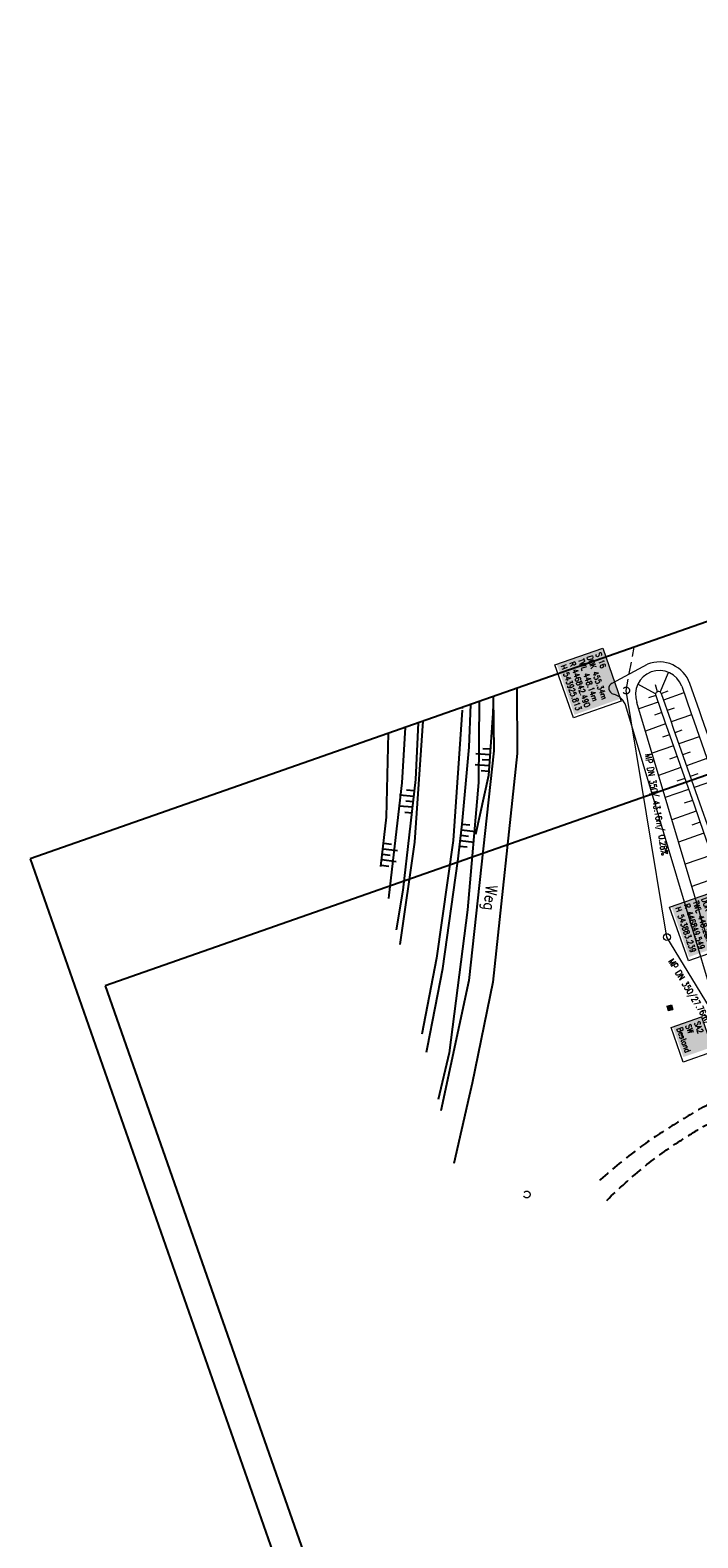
# Model space of a CAD drawing. Extents: x 446740 to 447511, y 442825 to 444215.
# Tile 35 of 94: x 446740 to 446855, y 443779 to 444039. Entities that reach past the tile are written whole.
import ezdxf

# ---------------------------------------------------------------- set-up
doc = ezdxf.new("R2010")
doc.units = 0
doc.header["$LTSCALE"] = 2
doc.header["$MEASUREMENT"] = 0
doc.linetypes.add('AUSGEZOGEN', pattern=[0])
doc.linetypes.add('GESTRICH-X2', pattern=[1.5, 1, -0.5])
doc.layers.get('0').update_dxf_attribs({"linetype": 'AUSGEZOGEN'})
for name, color, linetype in [('Beschriftung', 7, 'CONTINUOUS'), ('DB-Bestand', 8, 'CONTINUOUS'), ('FBRTOP', 250, 'AUSGEZOGEN'), ('GLOBAL', 7, 'CONTINUOUS'), ('Hintergrund', 7, 'CONTINUOUS'), ('Hintergrundplan', 7, 'CONTINUOUS'), ('KANAL', 7, 'GESTRICH-X2'), ('Planeinteilung', 250, 'CONTINUOUS'), ('RAHMEN', 7, 'AUSGEZOGEN'), ('STRASSE', 250, 'AUSGEZOGEN'), ('WEG', 250, 'GESTRICH-X2')]:
    doc.layers.add(name, color=color, linetype=linetype)
doc.styles.add('6', font='txt_____.ttf', dxfattribs={"width": 0.8, "height": 1})
doc.styles.add('8', font='txt_____.ttf', dxfattribs={"width": 0.8, "height": 1})
doc.styles.add('ROMANS', font='romans.shx', dxfattribs={"width": 0.8})

# ---------------------------------------------------------------- blocks, each defined once
blk = doc.blocks.new('PRIM_AC1_18')
at = {"layer": 'DB-Bestand', "color": 253, "linetype": 'Continuous'}
for points in [[(501.38, 25.07), (501.85, 26.3)], [(502.31, 24.71), (503.19, 27.01)], [(504.07, 24.03), (504.96, 26.33)], [(503.19, 24.37), (503.66, 25.6)], [(504.96, 23.69), (505.43, 24.92)]]:
    blk.add_lwpolyline(points, dxfattribs=at)
blk = doc.blocks.new('PRIM_AC1_19')
at = {"layer": 'DB-Bestand', "color": 253, "linetype": 'Continuous'}
for points in [[(493.88, 32.31), (493.46, 31.06)], [(494.78, 32.01), (494, 29.67)], [(495.67, 31.71), (495.26, 30.46)], [(496.57, 31.41), (495.79, 29.07)], [(497.52, 31.09), (497.1, 29.84)]]:
    blk.add_lwpolyline(points, dxfattribs=at)
blk = doc.blocks.new('PRIM_AC1_20')
at = {"layer": 'DB-Bestand', "color": 253, "linetype": 'Continuous'}
for points in [[(501.43, 38.97), (501.89, 40.2)], [(502.36, 38.61), (503.23, 40.92)], [(503.24, 38.28), (503.71, 39.51)], [(504.13, 37.94), (505, 40.25)], [(505.01, 37.61), (505.48, 38.84)]]:
    blk.add_lwpolyline(points, dxfattribs=at)
blk = doc.blocks.new('PRIM_AC1_21')
at = {"layer": 'DB-Bestand', "color": 253, "linetype": 'Continuous'}
for points in [[(490.07, 46.8), (489.67, 45.54)], [(490.98, 46.51), (490.23, 44.16)], [(491.88, 46.23), (491.48, 44.97)], [(492.78, 45.94), (492.03, 43.59)], [(493.73, 45.64), (493.33, 44.38)]]:
    blk.add_lwpolyline(points, dxfattribs=at)
blk = doc.blocks.new('1135420')
for p, q in [((0, 297), (0, 0)), ((0, 0), (1135, 0))]:
    blk.add_line(p, q)
at = {"layer": 'RAHMEN'}
for p, q in [((25, 415), (25, 5)), ((25, 5), (950, 5))]:
    blk.add_line(p, q, dxfattribs=at)
blk = doc.blocks.new('Schacht')
at = {"color": 18, "lineweight": 9, "true_color": 0x000000}
blk.add_circle((0, 0), 0.779, dxfattribs=at)
blk = doc.blocks.new('SK-quadrat Rand')
at = {"color": 18, "lineweight": 9, "true_color": 0x000000}
for p, q in [((-0.4, 0.8), (-0.4, 0)), ((-0.4, 0.8), (0.4, 0.8)), ((-0.4, 0), (0.4, 0)), ((-0.2, 0.8), (-0.2, 0)), ((0, 0.8), (0, 0)), ((0.2, 0.8), (0.2, 0)), ((0.4, 0.8), (0.4, 0))]:
    blk.add_line(p, q, dxfattribs=at)

msp = doc.modelspace()

# ---------------------------------------------------------------- linework, layer by layer
at = {"layer": 'Beschriftung', "color": 18, "lineweight": 9, "true_color": 0x000000}
msp.add_lwpolyline([(446838.81, 443932.57), (446842, 443923.43), (446833.75, 443920.55), (446830.56, 443929.69), (446838.81, 443932.57)], close=True, dxfattribs=at)
at = {"layer": 'DB-Bestand', "linetype": 'Continuous'}
for p, q in [((446819.88, 443924.21), (446819.98, 443914.83)), ((446823.96, 443925.64), (446824.05, 443914.39)), ((446814.52, 443921.87), (446812.97, 443899.37)), ((446814.51, 443922.33), (446814.51, 443922.15)), ((446815.97, 443922.84), (446815.66, 443915.45)), ((446817.44, 443923.36), (446817.36, 443909.39)), ((446819.89, 443922.89), (446819.8, 443921.34)), ((446804.69, 443918.89), (446804.08, 443909.33)), ((446807.75, 443919.96), (446806.3, 443899.08)), ((446806.91, 443919.67), (446806.44, 443909.91)), ((446819.8, 443921.34), (446819.08, 443910.56)), ((446801.75, 443917.86), (446801.39, 443903.4)), ((446815.66, 443915.45), (446814.49, 443902.16)), ((446819.98, 443914.83), (446815.69, 443875.16)), ((446824.05, 443914.39), (446819.83, 443874.87)), ((446804.08, 443909.33), (446801.86, 443889.9)), ((446806.44, 443909.91), (446804.26, 443890.75)), ((446817.36, 443909.39), (446815.44, 443887.36)), ((446819.08, 443910.56), (446816.81, 443900.39)), ((446801.39, 443903.4), (446800.39, 443894.88)), ((446814.49, 443902.16), (446813.74, 443895.71)), ((446806.3, 443899.08), (446803.73, 443881.39)), ((446812.97, 443899.37), (446810.11, 443879.02)), ((446811.2, 443877.27), (446813.8, 443895.76)), ((446804.26, 443890.75), (446803.1, 443883.92)), ((446801.86, 443889.9), (446801.77, 443889.32)), ((446815.44, 443887.36), (446812.27, 443862.68)), ((446810.11, 443879.02), (446807.57, 443865.88)), ((446808.54, 443863.64), (446811.2, 443877.27)), ((446815.69, 443875.16), (446810.84, 443852.63)), ((446819.83, 443874.87), (446816.24, 443857.46)), ((446808.34, 443862.77), (446808.54, 443863.64)), ((446812.27, 443862.68), (446810.35, 443854.63)), ((446816.24, 443857.46), (446815.74, 443855.17)), ((446815.74, 443855.17), (446813.09, 443843.54))]:
    msp.add_line(p, q, dxfattribs=at)
at = {"layer": 'FBRTOP', "color": 0, "const_width": 0.5}
msp.add_lwpolyline([(447118.97, 443523.41, 0), (447120.06, 443520.3, 0.000001), (447128.32, 443496.71, -0.000001), (447136.57, 443473.11)], format="xyb", dxfattribs=at)
at = {"layer": 'GLOBAL', "color": 92, "lineweight": 9, "true_color": 0x00b400}
for p, q in [((446849.91, 443882.67, 455.26), (446842.85, 443925.25, 455.34)), ((446864.3, 443858.93, 449.83), (446849.91, 443882.67, 455.26))]:
    msp.add_line(p, q, dxfattribs=at)
at = {"layer": 'GLOBAL', "color": 18, "lineweight": 9, "true_color": 0x000000}
for points in [[(446858.61, 443890.74), (446861.85, 443881.47), (446853.6, 443878.59), (446850.36, 443887.86), (446858.61, 443890.74)], [(446855.85, 443868.88), (446857.94, 443862.89), (446852.72, 443861.07), (446850.63, 443867.05), (446855.85, 443868.88)]]:
    msp.add_lwpolyline(points, close=True, dxfattribs=at)
at = {"layer": 'Hintergrund', "color": 254, "lineweight": 18, "true_color": 0xcccccc}
for p, q in [((446840.46, 443926.54), (446846.54, 443929.78)), ((446848.71, 443924.99), (446850.17, 443928.38)), ((446847.95, 443924.7), (446844.85, 443926.33)), ((446847.96, 443924.41), (446846.74, 443923.98)), ((446848.29, 443925.05), (446847.93, 443926.26)), ((446848.91, 443924.74), (446850.09, 443925.2)), ((446852.84, 443924.83), (446849.31, 443923.6)), ((446860.4, 443863.63), (446842.79, 443922.62)), ((446862.3, 443864.25), (446844.71, 443923.19)), ((446848.36, 443923.26), (446845.03, 443922.1)), ((446849, 443921.45), (446847.78, 443921.02)), ((446851.16, 443922.23), (446849.93, 443921.8)), ((446849.68, 443919.49), (446846.18, 443918.26)), ((446854.16, 443921.06), (446850.63, 443919.82)), ((446850.35, 443917.6), (446849.12, 443917.17)), ((446852.5, 443918.39), (446851.28, 443917.96)), ((446855.49, 443917.28), (446851.95, 443916.04)), ((446851.01, 443915.71), (446847.33, 443914.42)), ((446851.67, 443913.83), (446850.37, 443913.37)), ((446853.91, 443914.61), (446852.61, 443914.16)), ((446852.33, 443911.94), (446848.47, 443910.59)), ((446856.81, 443913.51), (446853.27, 443912.27)), ((446852.99, 443910.05), (446851.62, 443909.57)), ((446855.23, 443910.84), (446853.94, 443910.38)), ((446858.13, 443909.73), (446854.6, 443908.49)), ((446853.65, 443908.16), (446849.62, 443906.75)), ((446854.31, 443906.28), (446852.87, 443905.77)), ((446854.98, 443904.39), (446850.76, 443902.91)), ((446856.3, 443900.61), (446851.91, 443899.08)), ((446855.64, 443902.5), (446854.19, 443902)), ((446857.62, 443896.84), (446853.05, 443895.24)), ((446858.94, 443893.06), (446854.2, 443891.4))]:
    msp.add_line(p, q, dxfattribs=at)
for points in [[(446853.86, 443926.47, 0.427073), (446846.54, 443929.78)], [(446852.45, 443925.98, 1), (446844.71, 443923.19)], [(446840.46, 443926.54, 0.733089), (446840.67, 443924.64)], [(446842.8, 443922.59, 0.256384), (446840.67, 443924.64)], [(446848.91, 443924.74, 1.00062), (446847.96, 443924.41)]]:
    msp.add_lwpolyline(points, format="xyb", dxfattribs=at)
for points in [[(446847.96, 443924.41), (446849.62, 443919.69), (446850.06, 443918.43), (446854.58, 443905.53), (446856.23, 443900.81), (446866.59, 443871.24)], [(446848.91, 443924.74), (446850.56, 443920.02), (446851, 443918.76), (446855.52, 443905.86), (446857.17, 443901.14), (446867.53, 443871.57)], [(446852.45, 443925.98), (446854.1, 443921.26), (446854.54, 443920), (446859.06, 443907.1), (446860.71, 443902.38), (446869.84, 443876.32)], [(446871.26, 443876.81), (446862.13, 443902.88), (446860.47, 443907.6), (446855.93, 443920.56), (446855.51, 443921.75), (446853.86, 443926.47)]]:
    msp.add_lwpolyline(points, dxfattribs=at)
at = {"layer": 'Hintergrundplan', "color": 254, "lineweight": 18, "true_color": 0xcccccc}
for p, q in [((446840.46, 443926.54), (446846.54, 443929.78)), ((446848.71, 443924.99), (446850.17, 443928.38)), ((446847.95, 443924.7), (446844.85, 443926.33)), ((446847.96, 443924.41), (446846.74, 443923.98)), ((446848.29, 443925.05), (446847.93, 443926.26)), ((446848.91, 443924.74), (446850.09, 443925.2)), ((446852.84, 443924.83), (446849.31, 443923.6)), ((446860.4, 443863.63), (446842.79, 443922.62)), ((446862.3, 443864.25), (446844.71, 443923.19)), ((446848.36, 443923.26), (446845.03, 443922.1)), ((446849, 443921.45), (446847.78, 443921.02)), ((446851.16, 443922.23), (446849.93, 443921.8)), ((446849.68, 443919.49), (446846.18, 443918.26)), ((446854.16, 443921.06), (446850.63, 443919.82)), ((446850.35, 443917.6), (446849.12, 443917.17)), ((446852.5, 443918.39), (446851.28, 443917.96)), ((446855.49, 443917.28), (446851.95, 443916.04)), ((446851.01, 443915.71), (446847.33, 443914.42)), ((446851.67, 443913.83), (446850.37, 443913.37)), ((446853.91, 443914.61), (446852.61, 443914.16)), ((446852.33, 443911.94), (446848.47, 443910.59)), ((446856.81, 443913.51), (446853.27, 443912.27)), ((446852.99, 443910.05), (446851.62, 443909.57)), ((446855.23, 443910.84), (446853.94, 443910.38)), ((446858.13, 443909.73), (446854.6, 443908.49)), ((446853.65, 443908.16), (446849.62, 443906.75)), ((446854.31, 443906.28), (446852.87, 443905.77)), ((446854.98, 443904.39), (446850.76, 443902.91)), ((446856.3, 443900.61), (446851.91, 443899.08)), ((446855.64, 443902.5), (446854.19, 443902)), ((446857.62, 443896.84), (446853.05, 443895.24)), ((446858.94, 443893.06), (446854.2, 443891.4))]:
    msp.add_line(p, q, dxfattribs=at)
for points in [[(446853.86, 443926.47, 0.427073), (446846.54, 443929.78)], [(446852.45, 443925.98, 1), (446844.71, 443923.19)], [(446840.46, 443926.54, 0.733089), (446840.67, 443924.64)], [(446842.8, 443922.59, 0.256384), (446840.67, 443924.64)], [(446848.91, 443924.74, 1.00062), (446847.96, 443924.41)]]:
    msp.add_lwpolyline(points, format="xyb", dxfattribs=at)
for points in [[(446847.96, 443924.41), (446849.62, 443919.69), (446850.06, 443918.43), (446854.58, 443905.53), (446856.23, 443900.81), (446866.59, 443871.24)], [(446848.91, 443924.74), (446850.56, 443920.02), (446851, 443918.76), (446855.52, 443905.86), (446857.17, 443901.14), (446867.53, 443871.57)], [(446852.45, 443925.98), (446854.1, 443921.26), (446854.54, 443920), (446859.06, 443907.1), (446860.71, 443902.38), (446869.84, 443876.32)], [(446871.26, 443876.81), (446862.13, 443902.88), (446860.47, 443907.6), (446855.93, 443920.56), (446855.51, 443921.75), (446853.86, 443926.47)]]:
    msp.add_lwpolyline(points, dxfattribs=at)
at = {"layer": 'KANAL', "color": 92, "lineweight": 9, "true_color": 0x00b400}
msp.add_line((446842.85, 443925.25, 455.34), (446844.25, 443932.74, 453.98), dxfattribs=at)
at = {"layer": 'STRASSE'}
for points in [[(447068.93, 443945.91, 0.000002), (447074.53, 443910.77, 0.000014)], [(447056.17, 444006.91, 0.000256), (447057.96, 443995.78, 0.000007), (447066.42, 443943.31, -0.000072), (447067.23, 443938.23, -0.000506), (447069.9, 443921.57, 0.000383), (447073.41, 443899.55, 0.002551), (447074.2, 443894.78, 0.000503), (447078.36, 443870.59, 0.006787), (447082.53, 443848.31, 0.026597), (447083.97, 443842.71, 0.011408), (447085.66, 443837.74, 0.003012), (447092.58, 443819.14, 0.000539), (447102.03, 443794.3, 0.00389), (447103.37, 443790.87, 0.002567), (447104.91, 443787.07, -0.001252), (447108.09, 443779.3, -0.003407), (447110.59, 443773.01, -0.003634)]]:
    msp.add_lwpolyline(points, format="xyb", dxfattribs=at)
at = {"layer": 'WEG', "flags": 128}
for points in [[(446976.82, 443622.81, 0.003478), (446990.64, 443633.8, 0.004455), (447000.4, 443641.83, 0.000244), (447009.15, 443649.16, 0.00383), (447009.7, 443649.63, 0.029535), (447011.87, 443651.75, 0.030309), (447013.72, 443654.04, 0.044337), (447014.9, 443656.06, 0.024922), (447016.48, 443659.88, 0.020172), (447017.4, 443662.86, 0.030072), (447017.82, 443664.91, 0.045014), (447017.96, 443667.72, 0.03518), (447017.57, 443671.3, 0.019616), (447016.56, 443675.83, 0.016896), (447015.01, 443680.98, 0.009595), (447013.5, 443685.16, 0.006158), (447010.95, 443691.6, 0.021057), (447006.38, 443701.54, 0.034412), (447002.92, 443707.27, 0.024481), (446996.98, 443714.94, 0.010018), (446981.2, 443732.61, 0.000195), (446953.17, 443762.73, 0.000666), (446944.96, 443771.52, 0.000046), (446941.06, 443775.69, 0.000009), (446922.08, 443795.95, 0.001109), (446881.76, 443838.8, 0.00487), (446872.46, 443848.45, 0.033993), (446870.18, 443850.49, 0.027932), (446867.11, 443852.59, 0.056779), (446865.13, 443853.51, 0.044375), (446862.42, 443854.15, 0.066457), (446859.15, 443854.18, 0.07715), (446856.43, 443853.41, 0.026945), (446855.34, 443852.83, 0.005039), (446849.71, 443849.39, 0.024312), (446844.16, 443845.52, 0.01939), (446837.64, 443840.09)], [(446839.5, 443837.19, -0.024299), (446846.09, 443843.08, -0.028596), (446852.18, 443847.47, -0.002657), (446855.65, 443849.64, -0.018724), (446856.15, 443849.93, -0.064132), (446858.23, 443850.7, -0.052142), (446860.94, 443851.03, -0.051497), (446862.98, 443850.85, -0.064077), (446864.54, 443850.34, -0.046861), (446866.85, 443848.96, -0.040142), (446869.22, 443846.9, -0.010587), (446882.06, 443833.31, 0.005484), (446906.57, 443806.81, 0.000342), (446936.11, 443775.61, -0.000702), (446950.47, 443760.42, -0.001926), (446960.59, 443749.59, -0.000804), (446984.71, 443723.52, -0.009458), (446993.66, 443713.45, -0.013174), (446999.75, 443705.93, -0.048866), (447004.43, 443698.41, -0.031939), (447009.65, 443685.91, -0.007405), (447012.54, 443677.08, -0.024061), (447013.26, 443674.32, -0.002233), (447013.43, 443673.45, -0.002633), (447013.58, 443672.72, -0.0246), (447013.87, 443670.56, -0.016952), (447014.04, 443667.4, -0.058854), (447013.75, 443664.38, -0.042814), (447012.51, 443660.4, -0.027791), (447011.12, 443657.46, -0.045135), (447010.01, 443655.79, -0.021996), (447008.37, 443653.93, -0.016225), (447005.97, 443651.59, -0.025254), (446993.15, 443641.01, 0.018531), (446975.49, 443626.85, 0.000995), (446975.43, 443626.8, 0.000136), (446975.03, 443626.44)]]:
    msp.add_lwpolyline(points, format="xyb", dxfattribs=at)

# ---------------------------------------------------------------- block references
at = {"linetype": 'Continuous', "rotation": 283.8990849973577}
for name in ['PRIM_AC1_21', 'PRIM_AC1_19', 'PRIM_AC1_20', 'PRIM_AC1_18']:
    msp.add_blockref(name, (446656.24, 444379.58), dxfattribs=at)
at = {"layer": 'GLOBAL', "xscale": 0.75, "yscale": 0.75}
msp.add_blockref('Schacht', (446849.91, 443882.67), dxfattribs=at)
at = {"layer": 'KANAL', "xscale": 0.75, "yscale": 0.75}
for p in [(446842.85, 443925.25), (446825.68, 443838.21)]:
    msp.add_blockref('Schacht', p, dxfattribs=at)
at = {"layer": 'KANAL', "rotation": 15.42941894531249}
msp.add_blockref('SK-quadrat Rand', (446850.51, 443870.07), dxfattribs=at)
at = {"layer": 'Planeinteilung', "linetype": 'Continuous', "rotation": 289.2892292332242}
msp.add_blockref('1135420', (446739.88, 443896.21), dxfattribs=at)

# ---------------------------------------------------------------- texts
at = {"layer": 'Beschriftung', "color": 18, "true_color": 0x000000, "insert": (446838.5, 443931.93), "char_height": 1, "attachment_point": 1, "rotation": 289.2551, "line_spacing_factor": 0.959981, "style": '8', "bg_fill": 1, "box_fill_scale": 1.5, "bg_fill_color": 256, "bg_fill_true_color": 11599800, "bg_fill_transparency": 0}
msp.add_mtext('S 16^JDOK 455.34m^JTWL 448.14m^JR 446842.490^JH 543925.813', dxfattribs=at)
at = {"layer": 'DB-Bestand', "linetype": 'Continuous', "style": 'ROMANS', "oblique": 360, "width": 0.8334}
msp.add_text('Weg', height=2, rotation=263.8991, dxfattribs=at).set_placement((446818.67, 443891.68))
at = {"layer": 'GLOBAL', "color": 92, "true_color": 0x00b400, "char_height": 1.1, "attachment_point": 1, "line_spacing_factor": 0.959981, "style": '6'}
for s, insert, rotation in [('MP DN 350/ 43.16m/ 0.28%', (446847.19, 443914.4), 279.4143), ('MP DN 350/27.76m/ 1.73%', (446851.04, 443879.05), 301.2073)]:
    msp.add_mtext(s, dxfattribs=dict(at, insert=insert, rotation=rotation))
at = {"layer": 'GLOBAL', "color": 18, "true_color": 0x000000, "char_height": 1, "attachment_point": 1, "rotation": 289.2551, "line_spacing_factor": 0.959981, "style": '8', "bg_fill": 1, "box_fill_scale": 1.5, "bg_fill_color": 256, "bg_fill_true_color": 11599800, "bg_fill_transparency": 0}
for s, insert in [('S 16a^JDOK 455.26m^JTWL 448.26m^JR 446849.549^JH 543883.239', (446858.3, 443890.11)), ('SA2^JSW^JBestand', (446855.54, 443868.24))]:
    msp.add_mtext(s, dxfattribs=dict(at, insert=insert))

doc.saveas('drawing.dxf')
